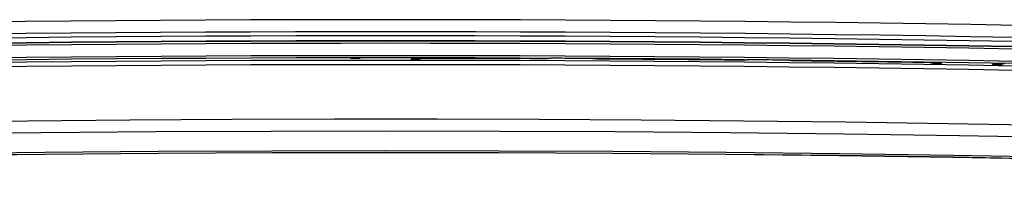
# Model space of a CAD drawing. Header units: centimetres. Extents: x 22052 to 56535, y 76485 to 78519.
# Tile 214 of 235: x 54383.9 to 54401.05, y 77769.18 to 77771.96. Entities that reach past the tile are written whole.
import ezdxf

# ---------------------------------------------------------------- set-up
doc = ezdxf.new("R2010")
doc.units = ezdxf.units.CM
doc.layers.add('$_urządzenia', color=250, linetype='Continuous')

# ---------------------------------------------------------------- blocks, each defined once
blk = doc.blocks.new('A$C92957c0b')
at = {"layer": '$_urządzenia'}
for p, q in [((-4.04, -876.3), (-4.07, -876.3)), ((-2.96, -876.3), (-4.04, -876.3)), ((2.96, -876.3), (3, -876.42)), ((4.04, -876.3), (2.96, -876.3)), ((4, -876.42), (3, -876.42)), ((4.04, -876.3), (4, -876.42)), ((4.07, -876.3), (4.04, -876.3)), ((4.23, -876.29), (4.19, -876.29)), ((4.26, -876.29), (4.23, -876.29)), ((4.3, -876.29), (4.26, -876.29)), ((4.34, -876.29), (4.3, -876.29)), ((18.67, -876.33), (18.61, -876.33)), ((18.73, -876.33), (18.67, -876.33)), ((18.78, -876.33), (18.73, -876.33)), ((19.03, -876.3), (19.02, -876.31)), ((19.32, -876.28), (19.26, -876.28)), ((19.37, -876.28), (19.32, -876.28)), ((19.43, -876.28), (19.37, -876.28)), ((23.59, -876.3), (23.53, -876.3)), ((23.65, -876.3), (23.59, -876.3)), ((23.71, -876.3), (23.65, -876.3)), ((24.03, -876.33), (24.04, -876.33)), ((24.41, -876.36), (24.36, -876.36)), ((24.47, -876.36), (24.41, -876.36)), ((24.54, -876.36), (24.47, -876.36)), ((41.61, -876.5), (41.56, -876.5)), ((41.67, -876.5), (41.61, -876.5)), ((41.73, -876.5), (41.67, -876.5)), ((41.97, -876.48), (41.96, -876.48)), ((42.26, -876.46), (42.21, -876.46)), ((42.32, -876.46), (42.26, -876.46)), ((42.38, -876.46), (42.32, -876.46)), ((46.54, -876.5), (46.48, -876.5)), ((46.6, -876.5), (46.54, -876.5)), ((46.66, -876.51), (46.6, -876.5)), ((46.97, -876.53), (46.98, -876.54)), ((47.36, -876.56), (47.3, -876.56)), ((47.42, -876.57), (47.36, -876.56)), ((47.48, -876.57), (47.42, -876.57)), ((63.2, -876.78), (63.16, -876.78)), ((63.24, -876.78), (63.2, -876.78)), ((63.46, -876.8), (63.43, -876.8)), ((63.5, -876.92), (63.46, -876.8)), ((64.54, -876.81), (63.46, -876.8)), ((64.5, -876.94), (63.5, -876.92)), ((64.5, -876.94), (64.54, -876.81)), ((70.46, -876.91), (70.5, -877.04)), ((71.54, -876.93), (70.46, -876.91)), ((71.5, -877.06), (70.5, -877.04)), ((71.54, -876.94), (71.5, -877.06)), ((71.57, -876.93), (71.54, -876.93)), ((71.73, -876.93), (71.69, -876.93)), ((71.76, -876.93), (71.73, -876.93)), ((71.8, -876.93), (71.76, -876.93)), ((71.84, -876.93), (71.8, -876.93))]:
    blk.add_line(p, q, dxfattribs=at)
for points in [[(4.19, -876.29), (4.17, -876.29), (4.16, -876.29), (4.14, -876.29), (4.13, -876.29), (4.11, -876.29), (4.1, -876.29), (4.09, -876.29), (4.08, -876.3), (4.07, -876.3), (4.06, -876.3), (4.06, -876.3), (4.05, -876.3), (4.05, -876.3), (4.04, -876.3), (4.04, -876.3), (4.04, -876.3)], [(18.61, -876.33), (18.55, -876.33), (18.52, -876.33)], [(18.98, -876.31), (18.97, -876.32), (18.95, -876.32), (18.94, -876.32), (18.92, -876.32), (18.9, -876.32), (18.88, -876.32), (18.86, -876.32), (18.83, -876.32), (18.81, -876.32), (18.78, -876.33)], [(19.02, -876.31), (19.01, -876.31), (19.01, -876.31), (19, -876.31), (18.99, -876.31), (18.98, -876.31)], [(19.26, -876.28), (19.23, -876.28), (19.21, -876.28), (19.19, -876.29), (19.16, -876.29), (19.14, -876.29), (19.12, -876.29), (19.11, -876.29), (19.09, -876.29), (19.08, -876.29), (19.06, -876.29), (19.05, -876.3), (19.04, -876.3), (19.03, -876.3), (19.03, -876.3), (19.03, -876.3)], [(19.52, -876.28), (19.49, -876.28), (19.43, -876.28)], [(23.99, -876.32), (23.98, -876.32), (23.97, -876.32), (23.95, -876.32), (23.93, -876.31), (23.91, -876.31), (23.89, -876.31), (23.87, -876.31), (23.85, -876.31), (23.82, -876.31), (23.8, -876.31), (23.77, -876.31), (23.71, -876.3)], [(24.03, -876.33), (24.03, -876.33), (24.02, -876.33), (24.01, -876.32), (24, -876.32), (23.99, -876.32)], [(24.36, -876.36), (24.3, -876.36), (24.27, -876.35), (24.25, -876.35), (24.22, -876.35), (24.2, -876.35), (24.18, -876.35), (24.16, -876.35), (24.14, -876.35), (24.12, -876.35), (24.1, -876.34), (24.09, -876.34), (24.07, -876.34), (24.06, -876.34), (24.05, -876.34), (24.05, -876.34), (24.04, -876.33), (24.04, -876.33)], [(41.56, -876.5), (41.49, -876.5), (41.46, -876.5)], [(41.93, -876.49), (41.91, -876.49), (41.9, -876.49), (41.88, -876.49), (41.86, -876.49), (41.84, -876.49), (41.82, -876.5), (41.8, -876.5), (41.78, -876.5), (41.75, -876.5), (41.73, -876.5)], [(41.96, -876.48), (41.96, -876.48), (41.95, -876.48), (41.95, -876.49), (41.94, -876.49), (41.93, -876.49)], [(42.21, -876.46), (42.18, -876.46), (42.15, -876.46), (42.13, -876.46), (42.11, -876.46), (42.09, -876.46), (42.07, -876.46), (42.05, -876.46), (42.03, -876.47), (42.02, -876.47), (42.01, -876.47), (42, -876.47), (41.99, -876.47), (41.98, -876.47), (41.97, -876.47), (41.97, -876.48)], [(42.47, -876.46), (42.44, -876.46), (42.38, -876.46)], [(46.94, -876.52), (46.92, -876.52), (46.91, -876.52), (46.89, -876.52), (46.88, -876.52), (46.86, -876.52), (46.84, -876.51), (46.81, -876.51), (46.79, -876.51), (46.77, -876.51), (46.74, -876.51), (46.71, -876.51), (46.66, -876.51)], [(46.97, -876.53), (46.97, -876.53), (46.97, -876.53), (46.96, -876.53), (46.95, -876.53), (46.94, -876.52)], [(47.3, -876.56), (47.24, -876.56), (47.22, -876.56), (47.19, -876.56), (47.17, -876.56), (47.14, -876.56), (47.12, -876.55), (47.1, -876.55), (47.08, -876.55), (47.06, -876.55), (47.05, -876.55), (47.03, -876.55), (47.02, -876.54), (47.01, -876.54), (47, -876.54), (46.99, -876.54), (46.99, -876.54), (46.98, -876.54)], [(63.29, -876.79), (63.27, -876.79), (63.24, -876.78)], [(63.46, -876.8), (63.46, -876.8), (63.46, -876.8), (63.45, -876.8), (63.45, -876.8), (63.44, -876.8), (63.44, -876.8), (63.43, -876.8), (63.42, -876.79), (63.41, -876.79), (63.4, -876.79), (63.39, -876.79), (63.37, -876.79), (63.36, -876.79), (63.34, -876.79), (63.33, -876.79), (63.29, -876.79)], [(71.69, -876.93), (71.67, -876.93), (71.66, -876.93), (71.64, -876.93), (71.63, -876.93), (71.61, -876.93), (71.6, -876.93), (71.59, -876.93), (71.58, -876.93), (71.57, -876.93), (71.56, -876.93), (71.56, -876.93), (71.55, -876.94), (71.55, -876.94), (71.54, -876.94), (71.54, -876.94), (71.54, -876.94)], [(-53.42, -883.66), (-41.55, -883.52), (-29.68, -883.41), (-17.81, -883.34), (-5.94, -883.3), (5.94, -883.3), (17.81, -883.34), (29.68, -883.41), (41.55, -883.52), (53.42, -883.66), (65.29, -883.83), (77.16, -884.04), (89.02, -884.29), (100.89, -884.57), (112.76, -884.89), (124.62, -885.24), (136.49, -885.63), (148.35, -886.05), (160.21, -886.51)], [(-53.3, -885.05), (-39.98, -884.89), (-26.65, -884.78), (-13.33, -884.72), (0, -884.69), (13.33, -884.72), (26.65, -884.78), (39.98, -884.89), (53.3, -885.05), (66.63, -885.25), (79.95, -885.49), (93.28, -885.78), (106.6, -886.12), (119.92, -886.49), (133.24, -886.91), (146.56, -887.38), (159.88, -887.89)], [(-52.73, -887.33), (-39.55, -887.18), (-26.37, -887.07), (-13.18, -887.01), (0, -886.98), (13.18, -887.01), (26.37, -887.07), (39.55, -887.18), (52.73, -887.33), (65.91, -887.53), (79.09, -887.77), (92.27, -888.05), (105.45, -888.38), (118.63, -888.75), (131.8, -889.16), (144.98, -889.61), (158.15, -890.11)], [(-52.68, -887.54), (-39.51, -887.39), (-26.34, -887.28), (-13.17, -887.21), (0, -887.19), (13.17, -887.21), (26.34, -887.28), (39.51, -887.39), (52.68, -887.54), (65.85, -887.73), (79.02, -887.97), (92.19, -888.25), (105.35, -888.58), (118.52, -888.95), (131.68, -889.36), (144.84, -889.82), (158, -890.32)], [(-52.68, -887.55), (-39.51, -887.4), (-26.34, -887.29), (-13.17, -887.22), (0, -887.2), (13.17, -887.22), (26.34, -887.29), (39.51, -887.4), (52.68, -887.55), (65.85, -887.75), (79.02, -887.98), (92.18, -888.27), (105.35, -888.59), (118.52, -888.96), (131.68, -889.37), (144.84, -889.83), (158, -890.33)]]:
    blk.add_lwpolyline(points, dxfattribs=at)
for centre, radius, start, end in [((0, -4884.2), 4012.4, 87.61194, 92.38806), ((0, -4884.2), 4011, 87.61194, 92.38806), ((0, -4884.3), 4010.63, 87.61762, 92.38238), ((0, -4884.3), 4010.05, 87.61762, 92.38238), ((0, -4884.3), 4010.01, 87.61762, 92.38238), ((0, -4884.3), 4009.76, 87.61762, 92.38238), ((0, -4884.3), 4008.32, 87.61762, 92.38238), ((0, -4884.3), 4008.07, 87.61762, 92.38238), ((0, -4884.3), 4007.78, 87.61762, 92.38238), ((0, -4884.3), 4008.01, 89.73525, 89.93798), ((0, -4884.3), 4008.07, 89.6636, 89.72091), ((0, -4884.3), 4008.01, 89.40725, 89.64925), ((0, -4884.3), 4008.07, 89.3356, 89.39291), ((0, -4884.3), 4008.01, 89.09705, 89.32124), ((0, -4884.3), 4007.28, 87.61762, 92.38238)]:
    blk.add_arc(centre, radius, start, end, dxfattribs=at)

msp = doc.modelspace()

# ---------------------------------------------------------------- block references
at = {"layer": '$_urządzenia', "xscale": 0.15, "yscale": 0.15, "zscale": 0.15}
msp.add_blockref('A$C92957c0b', (54390.275, 77902.732), dxfattribs=at)

doc.saveas('drawing.dxf')
